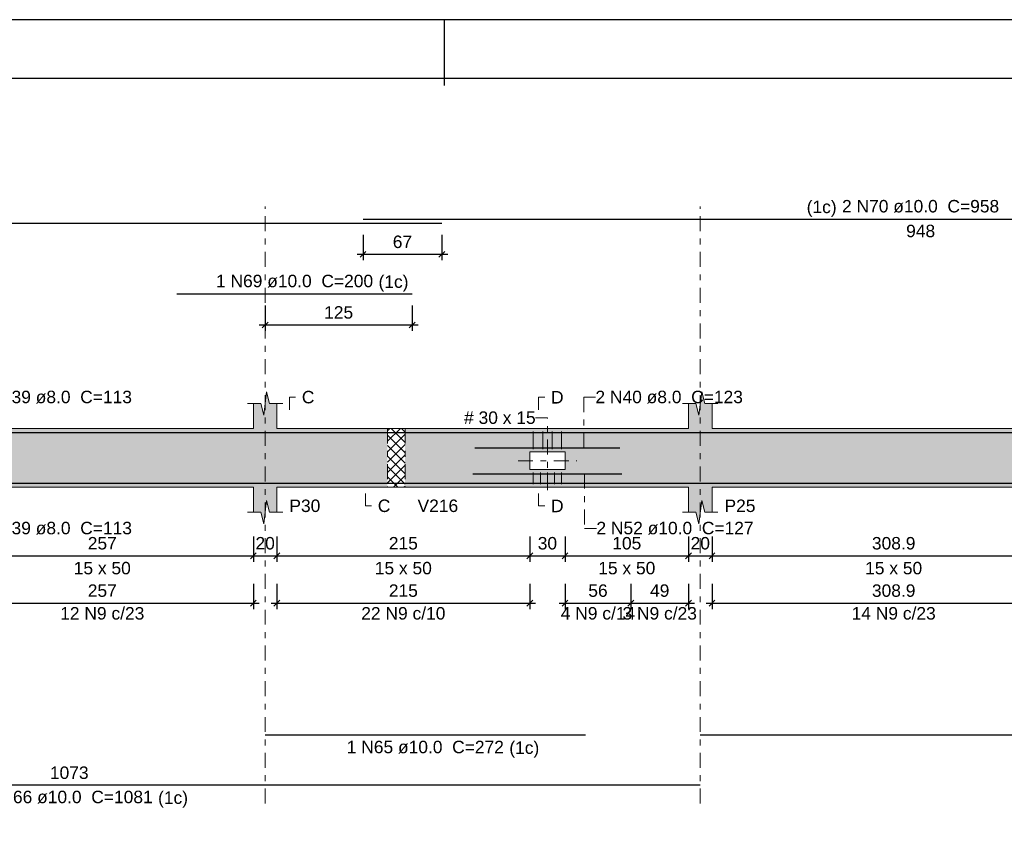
# Model space of a CAD drawing. Header units: millimetres. Extents: x 0 to 119, y 0 to 84.
# Tile 14 of 21: x 56 to 73, y 70 to 84. Entities that reach past the tile are written whole.
import ezdxf

# ---------------------------------------------------------------- set-up
doc = ezdxf.new("R2010")
doc.units = ezdxf.units.MM
doc.header["$MEASUREMENT"] = 0
doc.linetypes.add('DASHDOT', pattern=[2.54, 1.27, -0.635, 0, -0.635])
doc.linetypes.add('NULL', pattern=[0])
doc.layers.get('0').update_dxf_attribs({"lineweight": 18})
for name, color, linetype, lineweight in [('Descrição da armadura', 7, 'Continuous', 0), ('DT-Arm complementar', 5, 'Continuous', 5), ('DT-Barras na forma', 2, 'Continuous', 30), ('DT-Barras rebatidas', 2, 'Continuous', 30), ('DT-Cotas', 9, 'Continuous', 5), ('DT-Forma', 5, 'Continuous', 5), ('DT-Hachura forma vigas', 254, 'Continuous', 5), ('DT-Hachura intersecção vigas', 9, 'Continuous', 5), ('DT-Pontilhado', 9, 'DASHDOT', 5), ('DT-Textos', 7, 'Continuous', 5), ('Textos armaduras', 7, 'Continuous', 0)]:
    doc.layers.add(name, color=color, linetype=linetype, lineweight=lineweight)
doc.layers.add('SEDUC_MARF', color=1, linetype='Continuous')
doc.layers.add('SEDUC_MARGG', color=7, linetype='Continuous')
doc.styles.add('Arial', font='txt')
doc.dimstyles.new('UM_50.000000', dxfattribs={"dimtxt": 0.18, "dimasz": 0.1, "dimexe": 0.1, "dimexo": 0.2, "dimgap": 0, "dimtad": 1, "dimtih": 1, "dimtoh": 1, "dimdec": 1, "dimlfac": 50, "dimzin": 0, "dimdsep": 46, "dimtxsty": 'Standard', "dimcen": 0.09, "dimdle": 0.1, "dimadec": 1, "dimazin": 2, "dimtfac": 1, "dimtdec": 4, "dimtofl": 0, "dimtmove": 0, "dimatfit": 3, "dimfxl": 1, "dimtolj": 1, "dimarcsym": 0})

# ---------------------------------------------------------------- blocks, each defined once
blk = doc.blocks.new('_Oblique')
at = {"color": 0, "linetype": 'ByBlock', "lineweight": -2}
blk.add_line((-0.5, -0.5), (0.5, 0.5), dxfattribs=at)
blk = doc.blocks.new('*D174')
at = {"layer": 'Defpoints', "color": 0}
for p in [(55.019, 75.518), (60.159, 75.518), (60.159, 74.989)]:
    blk.add_point(p, dxfattribs=at)
at = {"layer": 'DT-Cotas', "color": 0, "lineweight": -2}
for p, q in [((55.019, 75.318), (55.019, 74.889)), ((60.159, 75.318), (60.159, 74.889)), ((54.919, 74.989), (60.259, 74.989))]:
    blk.add_line(p, q, dxfattribs=at)
at = {"layer": 'DT-Cotas', "color": 0, "lineweight": -2, "xscale": 0.1, "yscale": 0.1, "zscale": 0.1, "rotation": 180}
blk.add_blockref('_Oblique', (55.019, 74.989), dxfattribs=at)
at = {"layer": 'DT-Cotas', "color": 0, "lineweight": -2, "xscale": 0.1, "yscale": 0.1, "zscale": 0.1}
blk.add_blockref('_Oblique', (60.159, 74.989), dxfattribs=at)
at = {"layer": 'DT-Cotas', "color": 7, "insert": (57.589, 75.201), "char_height": 0.2118, "attachment_point": 5, "rotation": 0.0057, "style": 'Arial'}
blk.add_mtext('\\A1;257', dxfattribs=at)
blk = doc.blocks.new('*D175')
at = {"layer": 'Defpoints', "color": 0}
for p in [(60.159, 75.518), (60.559, 75.518), (60.559, 74.989)]:
    blk.add_point(p, dxfattribs=at)
at = {"layer": 'DT-Cotas', "color": 0, "lineweight": -2}
for p, q in [((60.159, 75.318), (60.159, 74.889)), ((60.559, 75.318), (60.559, 74.889)), ((60.059, 74.989), (60.659, 74.989))]:
    blk.add_line(p, q, dxfattribs=at)
at = {"layer": 'DT-Cotas', "color": 0, "lineweight": -2, "xscale": 0.1, "yscale": 0.1, "zscale": 0.1, "rotation": 180}
blk.add_blockref('_Oblique', (60.159, 74.989), dxfattribs=at)
at = {"layer": 'DT-Cotas', "color": 0, "lineweight": -2, "xscale": 0.1, "yscale": 0.1, "zscale": 0.1}
blk.add_blockref('_Oblique', (60.559, 74.989), dxfattribs=at)
at = {"layer": 'DT-Cotas', "color": 7, "insert": (60.359, 75.201), "char_height": 0.2118, "attachment_point": 5, "rotation": 0.0057, "style": 'Arial'}
blk.add_mtext('\\A1;20', dxfattribs=at)
blk = doc.blocks.new('*D176')
at = {"layer": 'Defpoints', "color": 0}
for p in [(60.559, 75.518), (64.859, 75.518), (64.859, 74.989)]:
    blk.add_point(p, dxfattribs=at)
at = {"layer": 'DT-Cotas', "color": 0, "lineweight": -2}
for p, q in [((60.559, 75.318), (60.559, 74.889)), ((64.859, 75.318), (64.859, 74.889)), ((60.459, 74.989), (64.959, 74.989))]:
    blk.add_line(p, q, dxfattribs=at)
at = {"layer": 'DT-Cotas', "color": 0, "lineweight": -2, "xscale": 0.1, "yscale": 0.1, "zscale": 0.1, "rotation": 180}
blk.add_blockref('_Oblique', (60.559, 74.989), dxfattribs=at)
at = {"layer": 'DT-Cotas', "color": 0, "lineweight": -2, "xscale": 0.1, "yscale": 0.1, "zscale": 0.1}
blk.add_blockref('_Oblique', (64.859, 74.989), dxfattribs=at)
at = {"layer": 'DT-Cotas', "color": 7, "insert": (62.709, 75.201), "char_height": 0.2118, "attachment_point": 5, "rotation": 0.0057, "style": 'Arial'}
blk.add_mtext('\\A1;215', dxfattribs=at)
blk = doc.blocks.new('*D177')
at = {"layer": 'Defpoints', "color": 0}
for p in [(64.859, 75.518), (65.459, 75.518), (65.459, 74.989)]:
    blk.add_point(p, dxfattribs=at)
at = {"layer": 'DT-Cotas', "color": 0, "lineweight": -2}
for p, q in [((64.859, 75.318), (64.859, 74.889)), ((65.459, 75.318), (65.459, 74.889)), ((64.759, 74.989), (65.559, 74.989))]:
    blk.add_line(p, q, dxfattribs=at)
at = {"layer": 'DT-Cotas', "color": 0, "lineweight": -2, "xscale": 0.1, "yscale": 0.1, "zscale": 0.1, "rotation": 180}
blk.add_blockref('_Oblique', (64.859, 74.989), dxfattribs=at)
at = {"layer": 'DT-Cotas', "color": 0, "lineweight": -2, "xscale": 0.1, "yscale": 0.1, "zscale": 0.1}
blk.add_blockref('_Oblique', (65.459, 74.989), dxfattribs=at)
at = {"layer": 'DT-Cotas', "color": 7, "insert": (65.159, 75.201), "char_height": 0.2118, "attachment_point": 5, "rotation": 0.0057, "style": 'Arial'}
blk.add_mtext('\\A1;30', dxfattribs=at)
blk = doc.blocks.new('*D178')
at = {"layer": 'Defpoints', "color": 0}
for p in [(65.459, 75.518), (67.559, 75.518), (67.559, 74.989)]:
    blk.add_point(p, dxfattribs=at)
at = {"layer": 'DT-Cotas', "color": 0, "lineweight": -2}
for p, q in [((65.459, 75.318), (65.459, 74.889)), ((67.559, 75.318), (67.559, 74.889)), ((65.359, 74.989), (67.659, 74.989))]:
    blk.add_line(p, q, dxfattribs=at)
at = {"layer": 'DT-Cotas', "color": 0, "lineweight": -2, "xscale": 0.1, "yscale": 0.1, "zscale": 0.1, "rotation": 180}
blk.add_blockref('_Oblique', (65.459, 74.989), dxfattribs=at)
at = {"layer": 'DT-Cotas', "color": 0, "lineweight": -2, "xscale": 0.1, "yscale": 0.1, "zscale": 0.1}
blk.add_blockref('_Oblique', (67.559, 74.989), dxfattribs=at)
at = {"layer": 'DT-Cotas', "color": 7, "insert": (66.509, 75.201), "char_height": 0.2118, "attachment_point": 5, "rotation": 0.0057, "style": 'Arial'}
blk.add_mtext('\\A1;105', dxfattribs=at)
blk = doc.blocks.new('*D179')
at = {"layer": 'Defpoints', "color": 0}
for p in [(67.559, 75.518), (67.959, 75.518), (67.959, 74.989)]:
    blk.add_point(p, dxfattribs=at)
at = {"layer": 'DT-Cotas', "color": 0, "lineweight": -2}
for p, q in [((67.559, 75.318), (67.559, 74.889)), ((67.959, 75.318), (67.959, 74.889)), ((67.459, 74.989), (68.059, 74.989))]:
    blk.add_line(p, q, dxfattribs=at)
at = {"layer": 'DT-Cotas', "color": 0, "lineweight": -2, "xscale": 0.1, "yscale": 0.1, "zscale": 0.1, "rotation": 180}
blk.add_blockref('_Oblique', (67.559, 74.989), dxfattribs=at)
at = {"layer": 'DT-Cotas', "color": 0, "lineweight": -2, "xscale": 0.1, "yscale": 0.1, "zscale": 0.1}
blk.add_blockref('_Oblique', (67.959, 74.989), dxfattribs=at)
at = {"layer": 'DT-Cotas', "color": 7, "insert": (67.759, 75.201), "char_height": 0.2118, "attachment_point": 5, "rotation": 0.0057, "style": 'Arial'}
blk.add_mtext('\\A1;20', dxfattribs=at)
blk = doc.blocks.new('*D180')
at = {"layer": 'Defpoints', "color": 0}
for p in [(67.959, 75.518), (74.136, 75.518), (74.136, 74.989)]:
    blk.add_point(p, dxfattribs=at)
at = {"layer": 'DT-Cotas', "color": 0, "lineweight": -2}
for p, q in [((67.959, 75.318), (67.959, 74.889)), ((74.136, 75.318), (74.136, 74.889)), ((67.859, 74.989), (74.236, 74.989))]:
    blk.add_line(p, q, dxfattribs=at)
at = {"layer": 'DT-Cotas', "color": 0, "lineweight": -2, "xscale": 0.1, "yscale": 0.1, "zscale": 0.1, "rotation": 180}
blk.add_blockref('_Oblique', (67.959, 74.989), dxfattribs=at)
at = {"layer": 'DT-Cotas', "color": 0, "lineweight": -2, "xscale": 0.1, "yscale": 0.1, "zscale": 0.1}
blk.add_blockref('_Oblique', (74.136, 74.989), dxfattribs=at)
at = {"layer": 'DT-Cotas', "color": 7, "insert": (71.048, 75.201), "char_height": 0.2118, "attachment_point": 5, "rotation": 0.0057, "style": 'Arial'}
blk.add_mtext('\\A1;308.9', dxfattribs=at)
blk = doc.blocks.new('*D186')
at = {"layer": 'Defpoints', "color": 0}
for p in [(60.359, 79.442), (62.859, 79.442), (62.859, 78.912)]:
    blk.add_point(p, dxfattribs=at)
at = {"layer": 'DT-Cotas', "color": 0, "lineweight": -2}
for p, q in [((60.359, 79.242), (60.359, 78.812)), ((62.859, 79.242), (62.859, 78.812)), ((60.259, 78.912), (62.959, 78.912))]:
    blk.add_line(p, q, dxfattribs=at)
at = {"layer": 'DT-Cotas', "color": 0, "lineweight": -2, "xscale": 0.1, "yscale": 0.1, "zscale": 0.1, "rotation": 180}
blk.add_blockref('_Oblique', (60.359, 78.912), dxfattribs=at)
at = {"layer": 'DT-Cotas', "color": 0, "lineweight": -2, "xscale": 0.1, "yscale": 0.1, "zscale": 0.1}
blk.add_blockref('_Oblique', (62.859, 78.912), dxfattribs=at)
at = {"layer": 'DT-Cotas', "color": 7, "insert": (61.609, 79.124), "char_height": 0.2118, "attachment_point": 5, "rotation": 0.0057, "style": 'Arial'}
blk.add_mtext('\\A1;125', dxfattribs=at)
blk = doc.blocks.new('*D187')
at = {"layer": 'Defpoints', "color": 0}
for p in [(62.024, 80.642), (63.364, 80.642), (63.364, 80.113)]:
    blk.add_point(p, dxfattribs=at)
at = {"layer": 'DT-Cotas', "color": 0, "lineweight": -2}
for p, q in [((62.024, 80.442), (62.024, 80.013)), ((63.364, 80.442), (63.364, 80.013)), ((61.924, 80.113), (63.464, 80.113))]:
    blk.add_line(p, q, dxfattribs=at)
at = {"layer": 'DT-Cotas', "color": 0, "lineweight": -2, "xscale": 0.1, "yscale": 0.1, "zscale": 0.1, "rotation": 180}
blk.add_blockref('_Oblique', (62.024, 80.113), dxfattribs=at)
at = {"layer": 'DT-Cotas', "color": 0, "lineweight": -2, "xscale": 0.1, "yscale": 0.1, "zscale": 0.1}
blk.add_blockref('_Oblique', (63.364, 80.113), dxfattribs=at)
at = {"layer": 'DT-Cotas', "color": 7, "insert": (62.694, 80.324), "char_height": 0.2118, "attachment_point": 5, "rotation": 0.0057, "style": 'Arial'}
blk.add_mtext('\\A1;67', dxfattribs=at)
blk = doc.blocks.new('*D205')
at = {"layer": 'Defpoints', "color": 0}
for p in [(55.019, 74.714), (60.159, 74.714), (60.159, 74.184)]:
    blk.add_point(p, dxfattribs=at)
at = {"layer": 'DT-Cotas', "color": 0, "lineweight": -2}
for p, q in [((55.019, 74.514), (55.019, 74.084)), ((60.159, 74.514), (60.159, 74.084)), ((54.919, 74.184), (60.259, 74.184))]:
    blk.add_line(p, q, dxfattribs=at)
at = {"layer": 'DT-Cotas', "color": 0, "lineweight": -2, "xscale": 0.1, "yscale": 0.1, "zscale": 0.1, "rotation": 180}
blk.add_blockref('_Oblique', (55.019, 74.184), dxfattribs=at)
at = {"layer": 'DT-Cotas', "color": 0, "lineweight": -2, "xscale": 0.1, "yscale": 0.1, "zscale": 0.1}
blk.add_blockref('_Oblique', (60.159, 74.184), dxfattribs=at)
at = {"layer": 'DT-Cotas', "color": 7, "insert": (57.589, 74.396), "char_height": 0.2118, "attachment_point": 5, "rotation": 0.0057, "style": 'Arial'}
blk.add_mtext('\\A1;257', dxfattribs=at)
blk = doc.blocks.new('*D206')
at = {"layer": 'Defpoints', "color": 0}
for p in [(60.559, 74.714), (64.859, 74.714), (64.859, 74.184)]:
    blk.add_point(p, dxfattribs=at)
at = {"layer": 'DT-Cotas', "color": 0, "lineweight": -2}
for p, q in [((60.559, 74.514), (60.559, 74.084)), ((64.859, 74.514), (64.859, 74.084)), ((60.459, 74.184), (64.959, 74.184))]:
    blk.add_line(p, q, dxfattribs=at)
at = {"layer": 'DT-Cotas', "color": 0, "lineweight": -2, "xscale": 0.1, "yscale": 0.1, "zscale": 0.1, "rotation": 180}
blk.add_blockref('_Oblique', (60.559, 74.184), dxfattribs=at)
at = {"layer": 'DT-Cotas', "color": 0, "lineweight": -2, "xscale": 0.1, "yscale": 0.1, "zscale": 0.1}
blk.add_blockref('_Oblique', (64.859, 74.184), dxfattribs=at)
at = {"layer": 'DT-Cotas', "color": 7, "insert": (62.709, 74.396), "char_height": 0.2118, "attachment_point": 5, "rotation": 0.0057, "style": 'Arial'}
blk.add_mtext('\\A1;215', dxfattribs=at)
blk = doc.blocks.new('*D207')
at = {"layer": 'Defpoints', "color": 0}
for p in [(65.459, 74.714), (66.579, 74.714), (66.579, 74.184)]:
    blk.add_point(p, dxfattribs=at)
at = {"layer": 'DT-Cotas', "color": 0, "lineweight": -2}
for p, q in [((65.459, 74.514), (65.459, 74.084)), ((66.579, 74.514), (66.579, 74.084)), ((65.359, 74.184), (66.679, 74.184))]:
    blk.add_line(p, q, dxfattribs=at)
at = {"layer": 'DT-Cotas', "color": 0, "lineweight": -2, "xscale": 0.1, "yscale": 0.1, "zscale": 0.1, "rotation": 180}
blk.add_blockref('_Oblique', (65.459, 74.184), dxfattribs=at)
at = {"layer": 'DT-Cotas', "color": 0, "lineweight": -2, "xscale": 0.1, "yscale": 0.1, "zscale": 0.1}
blk.add_blockref('_Oblique', (66.579, 74.184), dxfattribs=at)
at = {"layer": 'DT-Cotas', "color": 7, "insert": (66.019, 74.396), "char_height": 0.2118, "attachment_point": 5, "rotation": 0.0057, "style": 'Arial'}
blk.add_mtext('\\A1;56', dxfattribs=at)
blk = doc.blocks.new('*D208')
at = {"layer": 'Defpoints', "color": 0}
for p in [(66.579, 74.714), (67.559, 74.714), (67.559, 74.184)]:
    blk.add_point(p, dxfattribs=at)
at = {"layer": 'DT-Cotas', "color": 0, "lineweight": -2}
for p, q in [((66.579, 74.514), (66.579, 74.084)), ((67.559, 74.514), (67.559, 74.084)), ((66.479, 74.184), (67.659, 74.184))]:
    blk.add_line(p, q, dxfattribs=at)
at = {"layer": 'DT-Cotas', "color": 0, "lineweight": -2, "xscale": 0.1, "yscale": 0.1, "zscale": 0.1, "rotation": 180}
blk.add_blockref('_Oblique', (66.579, 74.184), dxfattribs=at)
at = {"layer": 'DT-Cotas', "color": 0, "lineweight": -2, "xscale": 0.1, "yscale": 0.1, "zscale": 0.1}
blk.add_blockref('_Oblique', (67.559, 74.184), dxfattribs=at)
at = {"layer": 'DT-Cotas', "color": 7, "insert": (67.069, 74.396), "char_height": 0.2118, "attachment_point": 5, "rotation": 0.0057, "style": 'Arial'}
blk.add_mtext('\\A1;49', dxfattribs=at)
blk = doc.blocks.new('*D209')
at = {"layer": 'Defpoints', "color": 0}
for p in [(67.959, 74.714), (74.136, 74.714), (74.136, 74.184)]:
    blk.add_point(p, dxfattribs=at)
at = {"layer": 'DT-Cotas', "color": 0, "lineweight": -2}
for p, q in [((67.959, 74.514), (67.959, 74.084)), ((74.136, 74.514), (74.136, 74.084)), ((67.859, 74.184), (74.236, 74.184))]:
    blk.add_line(p, q, dxfattribs=at)
at = {"layer": 'DT-Cotas', "color": 0, "lineweight": -2, "xscale": 0.1, "yscale": 0.1, "zscale": 0.1, "rotation": 180}
blk.add_blockref('_Oblique', (67.959, 74.184), dxfattribs=at)
at = {"layer": 'DT-Cotas', "color": 0, "lineweight": -2, "xscale": 0.1, "yscale": 0.1, "zscale": 0.1}
blk.add_blockref('_Oblique', (74.136, 74.184), dxfattribs=at)
at = {"layer": 'DT-Cotas', "color": 7, "insert": (71.048, 74.396), "char_height": 0.2118, "attachment_point": 5, "rotation": 0.0057, "style": 'Arial'}
blk.add_mtext('\\A1;308.9', dxfattribs=at)

msp = doc.modelspace()

# ---------------------------------------------------------------- hatches: boundary and pattern name
at = {"layer": 'DT-Hachura forma vigas', "linetype": 'Continuous'}
h = msp.add_hatch(color=254, dxfattribs=at)
h.paths.add_polyline_path([(60.5591, 76.1538), (62.4391, 76.1538), (62.4391, 77.1538), (60.5591, 77.1538), (60.5591, 77.5774), (60.4341, 77.5774), (60.3841, 77.7774), (60.3341, 77.3774), (60.2841, 77.5774), (60.1591, 77.5774), (60.1591, 77.1538), (53.0191, 77.1538), (53.0191, 77.5774), (52.6941, 77.5774), (52.6441, 77.7774), (52.5941, 77.3774), (52.5441, 77.5774), (52.2191, 77.5774), (52.2191, 77.1538), (51.4239, 77.1538), (51.4239, 76.1538), (52.2191, 76.1538), (52.2191, 75.7302), (52.5441, 75.7302), (52.5941, 75.5302), (52.6441, 75.9302), (52.6941, 75.7302), (53.0191, 75.7302), (53.0191, 76.1538), (60.1591, 76.1538), (60.1591, 75.7302), (60.2841, 75.7302), (60.3341, 75.5302), (60.3841, 75.9302), (60.4341, 75.7302), (60.5591, 75.7302), (60.5591, 76.1538)])
h.paths.add_polyline_path([(55.0191, 76.7538), (54.6191, 76.7538), (54.6191, 76.5538), (55.0191, 76.5538), (55.0191, 76.7538)], flags=0)
h = msp.add_hatch(color=254, dxfattribs=at)
h.paths.add_polyline_path([(81.0391, 75.7302), (81.0391, 76.1538), (81.0391, 77.1538), (81.0391, 77.5774), (80.8141, 77.5774), (80.7641, 77.7774), (80.7141, 77.3774), (80.6641, 77.5774), (80.4391, 77.5774), (80.4391, 77.1538), (74.5363, 77.1538), (74.5363, 77.5774), (74.4113, 77.5774), (74.3613, 77.7774), (74.3113, 77.3774), (74.2613, 77.5774), (74.1363, 77.5774), (74.1363, 77.1538), (67.9591, 77.1538), (67.9591, 77.5774), (67.8341, 77.5774), (67.7841, 77.7774), (67.7341, 77.3774), (67.6841, 77.5774), (67.5591, 77.5774), (67.5591, 77.1538), (62.7391, 77.1538), (62.7391, 76.1538), (67.5591, 76.1538), (67.5591, 75.7302), (67.6841, 75.7302), (67.7341, 75.5302), (67.7841, 75.9302), (67.8341, 75.7302), (67.9591, 75.7302), (67.9591, 76.1538), (74.1363, 76.1538), (74.1363, 75.7302), (74.2613, 75.7302), (74.3113, 75.5302), (74.3613, 75.9302), (74.4113, 75.7302), (74.5363, 75.7302), (74.5363, 76.1538), (80.4391, 76.1538), (80.4391, 75.7302), (80.6641, 75.7302), (80.7141, 75.5302), (80.7641, 75.9302), (80.8141, 75.7302), (81.0391, 75.7302)])
h.paths.add_polyline_path([(65.4591, 76.7538), (64.8591, 76.7538), (64.8591, 76.4538), (65.4591, 76.4538), (65.4591, 76.7538)], flags=0)
at = {"layer": 'DT-Hachura intersecção vigas', "linetype": 'Continuous'}
h = msp.add_hatch(dxfattribs=at)
h.set_pattern_fill('ANSI37', color=9, style=0)
h.paths.add_polyline_path([(62.4391, 76.1538), (62.7391, 76.1538), (62.7391, 77.1538), (62.4391, 77.1538), (62.4391, 76.1538)])

# ---------------------------------------------------------------- linework, layer by layer
at = {"layer": 'DT-Arm complementar'}
for p, q in [((64.9191, 77.1038), (64.9191, 76.8038)), ((65.0791, 77.1038), (65.0791, 76.8038)), ((65.2391, 77.1038), (65.2391, 76.8038)), ((65.3991, 77.1038), (65.3991, 76.8038)), ((64.9191, 76.4038), (64.9191, 76.2038)), ((65.0391, 76.4038), (65.0391, 76.2038)), ((65.1591, 76.4038), (65.1591, 76.2038)), ((65.2791, 76.4038), (65.2791, 76.2038)), ((65.3991, 76.4038), (65.3991, 76.2038))]:
    msp.add_line(p, q, dxfattribs=at)
at = {"layer": 'DT-Barras na forma'}
for points in [[(39.5939, 76.8538), (39.5939, 77.0838), (63.3639, 77.0838)], [(58.8591, 77.0838), (62.8591, 77.0838)], [(62.0239, 77.0838), (80.9891, 77.0838), (80.9891, 76.8538)], [(63.9254, 76.8218), (66.3928, 76.8218)], [(46.2961, 76.4238), (46.2961, 76.2238), (67.7591, 76.2238)], [(63.8919, 76.3838), (66.4262, 76.3838)], [(67.7591, 76.2238), (80.9891, 76.2238), (80.9891, 76.4238)], [(60.3591, 76.2238), (65.8074, 76.2238)]]:
    msp.add_lwpolyline(points, dxfattribs=at)
at = {"layer": 'DT-Barras rebatidas'}
for points in [[(62.0239, 80.7126), (80.9891, 80.7126), (80.9891, 80.4826)], [(39.5939, 80.412), (39.5939, 80.642), (63.3639, 80.642)], [(58.8591, 79.4418), (62.8591, 79.4418)], [(67.7591, 71.9454), (80.9891, 71.9454), (80.9891, 72.1454)], [(60.3591, 71.9454), (65.8074, 71.9454)], [(46.2961, 71.2962), (46.2961, 71.0962), (67.7591, 71.0962)]]:
    msp.add_lwpolyline(points, dxfattribs=at)
at = {"layer": 'DT-Forma'}
for p, q in [((60.3341, 77.3774), (60.3841, 77.7774)), ((60.3841, 77.7774), (60.4341, 77.5774)), ((67.7341, 77.3774), (67.7841, 77.7774)), ((67.7841, 77.7774), (67.8341, 77.5774)), ((60.0591, 77.5774), (60.2841, 77.5774)), ((60.1591, 77.1538), (60.1591, 77.5774)), ((60.2841, 77.5774), (60.3341, 77.3774)), ((60.4341, 77.5774), (60.6591, 77.5774)), ((60.5591, 77.5774), (60.5591, 77.1538)), ((67.4591, 77.5774), (67.6841, 77.5774)), ((67.5591, 77.1538), (67.5591, 77.5774)), ((67.6841, 77.5774), (67.7341, 77.3774)), ((67.8341, 77.5774), (68.0591, 77.5774)), ((67.9591, 77.5774), (67.9591, 77.1538)), ((53.0191, 77.1538), (60.1591, 77.1538)), ((60.5591, 77.1538), (62.4391, 77.1538)), ((62.4391, 77.1538), (62.7391, 77.1538)), ((62.7391, 77.1538), (67.5591, 77.1538)), ((67.9591, 77.1538), (74.1363, 77.1538)), ((53.0191, 76.1538), (60.1591, 76.1538)), ((60.1591, 76.1538), (60.1591, 75.7302)), ((60.5591, 75.7302), (60.5591, 76.1538)), ((60.5591, 76.1538), (62.4391, 76.1538)), ((62.4391, 76.1538), (62.7391, 76.1538)), ((62.7391, 76.1538), (67.5591, 76.1538)), ((67.5591, 76.1538), (67.5591, 75.7302)), ((67.9591, 75.7302), (67.9591, 76.1538)), ((67.9591, 76.1538), (74.1363, 76.1538)), ((60.3341, 75.5302), (60.3841, 75.9302)), ((60.3841, 75.9302), (60.4341, 75.7302)), ((67.7341, 75.5302), (67.7841, 75.9302)), ((67.7841, 75.9302), (67.8341, 75.7302)), ((60.0591, 75.7302), (60.2841, 75.7302)), ((60.2841, 75.7302), (60.3341, 75.5302)), ((60.4341, 75.7302), (60.6591, 75.7302)), ((67.4591, 75.7302), (67.6841, 75.7302)), ((67.6841, 75.7302), (67.7341, 75.5302)), ((67.8341, 75.7302), (68.0591, 75.7302))]:
    msp.add_line(p, q, dxfattribs=at)
msp.add_lwpolyline([(65.1591, 76.7538), (64.8591, 76.7538), (64.8591, 76.4538), (65.4591, 76.4538), (65.4591, 76.7538), (65.1591, 76.7538)], close=True, dxfattribs=at)
at = {"layer": 'DT-Pontilhado', "ltscale": 0.2}
for p, q in [((60.3591, 70.7785), (60.3591, 80.9244)), ((67.7591, 70.7785), (67.7591, 80.9244)), ((65.7759, 76.8218), (65.7759, 77.6833)), ((65.7759, 77.6833), (65.9759, 77.6833)), ((65.1591, 77.3338), (64.9591, 77.3338)), ((65.1591, 76.1038), (65.1591, 77.3338)), ((62.4391, 77.1538), (62.4391, 76.1538)), ((62.7391, 77.1538), (62.7391, 76.1538)), ((64.6591, 76.6038), (65.6591, 76.6038)), ((65.7926, 76.3838), (65.7926, 75.4549)), ((65.7926, 75.4549), (65.9926, 75.4549))]:
    msp.add_line(p, q, dxfattribs=at)
at = {"layer": 'DT-Textos'}
for points in [[(60.7709, 77.4715), (60.7709, 77.6833), (60.8768, 77.6833)], [(65.0091, 77.4715), (65.0091, 77.6833), (65.115, 77.6833)], [(62.0631, 76.0479), (62.0631, 75.8361), (62.169, 75.8361)], [(65.0091, 76.0479), (65.0091, 75.8361), (65.115, 75.8361)]]:
    msp.add_lwpolyline(points, dxfattribs=at)
at = {"layer": 'SEDUC_MARF'}
msp.add_line((63.4015, 84.1), (63.4015, 82.9804), dxfattribs=at)
msp.add_lwpolyline([(118.9, 84.1), (0, 84.1), (0, 0), (118.9, 0)], close=True, dxfattribs=at)
at = {"layer": 'SEDUC_MARGG'}
msp.add_lwpolyline([(2.5, 1), (117.9, 1), (117.9, 83.1), (2.5, 83.1), (2.5, 1)], dxfattribs=at)

# ---------------------------------------------------------------- texts
at = {"layer": 'Descrição da armadura', "linetype": 'NULL', "char_height": 0.2118, "line_spacing_factor": 0.9, "style": 'Arial'}
for s, insert, width, attachment_point in [('2 N70 ø10.0  C=958', (71.506, 80.8189), 5.239541, 8), ('1 N69 ø10.0  C=200', (60.859, 79.5479), 5.239541, 8), ('2 N39 ø8.0  C=113', (55.586, 77.5769), 4.916973, 7), ('2 N40 ø8.0  C=123', (65.976, 77.5769), 4.916973, 7), ('2 N39 ø8.0  C=113', (55.586, 75.3489), 4.916973, 7), ('2 N52 ø10.0  C=127', (65.993, 75.3489), 5.239541, 7), ('12 N9 c/23', (57.5891, 73.9024), 2.805127, 8), ('22 N9 c/10', (62.7091, 73.9024), 2.805127, 8), ('4 N9 c/14', (66.0191, 73.9024), 2.482559, 8), ('3 N9 c/23', (67.0691, 73.9024), 2.482559, 8), ('14 N9 c/23', (71.0477, 73.9024), 2.805127, 8), ('1 N65 ø10.0  C=272', (63.083, 71.6279), 5.239541, 8), ('2 N66 ø10.0  C=1081', (57.028, 70.7789), 5.562109, 8)]:
    msp.add_mtext(s, dxfattribs=dict(at, insert=insert, width=width, attachment_point=attachment_point))
at = {"layer": 'DT-Textos', "linetype": 'NULL', "char_height": 0.2118, "line_spacing_factor": 0.798, "style": 'Arial'}
for s, insert, width, attachment_point in [('(1c)', (70.078, 80.749), 0.998857, 9), ('(1c)', (62.287, 79.478), 0.998857, 7), ('C', (60.983, 77.5769), 0.418857, 7), ('D', (65.221, 77.5769), 0.418857, 7), ('# 30 x 15', (64.959, 77.2279), 2.38627, 9), ('P30', (60.771, 75.7299), 1.031992, 7), ('C', (62.275, 75.7299), 0.418857, 7), ('V216', (62.951, 75.7299), 1.354561, 7), ('D', (65.221, 75.7299), 0.418857, 7), ('P25', (68.171, 75.7299), 1.031992, 7), ('15 x 50', (57.589, 74.6709), 1.902559, 8), ('15 x 50', (62.709, 74.6709), 1.902559, 8), ('15 x 50', (66.509, 74.6709), 1.902559, 8), ('15 x 50', (71.048, 74.6709), 1.902559, 8), ('(1c)', (64.511, 71.558), 0.998857, 7), ('(1c)', (58.538, 70.709), 0.998857, 7)]:
    msp.add_mtext(s, dxfattribs=dict(at, insert=insert, width=width, attachment_point=attachment_point))
at = {"layer": 'Textos armaduras', "linetype": 'NULL', "char_height": 0.2118, "line_spacing_factor": 0.9, "style": 'Arial'}
for s, insert, width, attachment_point in [('948', (71.5065, 80.6153), 1.367705, 2), ('1073', (57.0276, 71.1935), 1.690273, 8)]:
    msp.add_mtext(s, dxfattribs=dict(at, insert=insert, width=width, attachment_point=attachment_point))

# ---------------------------------------------------------------- dimensions: what is measured, and where the dimension line sits
at = {"layer": 'DT-Cotas'}
for base, p1, p2, picture, middle in [((63.3639, 80.1125), (62.0239, 80.642), (63.3639, 80.642), '*D187', (62.6939, 80.3243)), ((62.8591, 78.9123), (60.3591, 79.4418), (62.8591, 79.4418), '*D186', (61.6091, 79.1241)), ((60.1591, 74.9889), (55.0191, 75.5184), (60.1591, 75.5184), '*D174', (57.5891, 75.2007)), ((60.5591, 74.9889), (60.1591, 75.5184), (60.5591, 75.5184), '*D175', (60.3591, 75.2007)), ((64.8591, 74.9889), (60.5591, 75.5184), (64.8591, 75.5184), '*D176', (62.7091, 75.2007)), ((65.4591, 74.9889), (64.8591, 75.5184), (65.4591, 75.5184), '*D177', (65.1591, 75.2007)), ((67.5591, 74.9889), (65.4591, 75.5184), (67.5591, 75.5184), '*D178', (66.5091, 75.2007)), ((67.9591, 74.9889), (67.5591, 75.5184), (67.9591, 75.5184), '*D179', (67.7591, 75.2007)), ((74.1363, 74.9889), (67.9591, 75.5184), (74.1363, 75.5184), '*D180', (71.0477, 75.2007)), ((60.1591, 74.1841), (55.0191, 74.7136), (60.1591, 74.7136), '*D205', (57.5891, 74.3959)), ((64.8591, 74.1841), (60.5591, 74.7136), (64.8591, 74.7136), '*D206', (62.7091, 74.3959)), ((66.5791, 74.1841), (65.4591, 74.7136), (66.5791, 74.7136), '*D207', (66.0191, 74.3959)), ((67.5591, 74.1841), (66.5791, 74.7136), (67.5591, 74.7136), '*D208', (67.0691, 74.3959)), ((74.1363, 74.1841), (67.9591, 74.7136), (74.1363, 74.7136), '*D209', (71.0477, 74.3959))]:
    dim = msp.add_linear_dim(base=base, p1=p1, p2=p2, dimstyle='UM_50.000000', override={"dimtxt": 0.2118, "dimasz": 0.1, "dimexe": 0.1, "dimexo": 0.2, "dimtad": 1, "dimtih": 0, "dimtoh": 0, "dimdec": 1, "dimlfac": 50, "dimzin": 8, "dimtxsty": 'Arial', "dimblk": 'Oblique', "dimblk1": 'Oblique', "dimblk2": 'Oblique', "dimsah": 1, "dimdle": 0.1, "dimse1": 0, "dimse2": 0, "dimclrt": 7, "dimadec": 1, "dimazin": 3, "dimtmove": 2, "dimldrblk": 'Oblique'}, dxfattribs=at)
    dim.commit()
    dim.dimension.update_dxf_attribs({"geometry": picture, "text_midpoint": middle, "dimtype": 160, "text_rotation": 0.00573})

doc.saveas('drawing.dxf')
